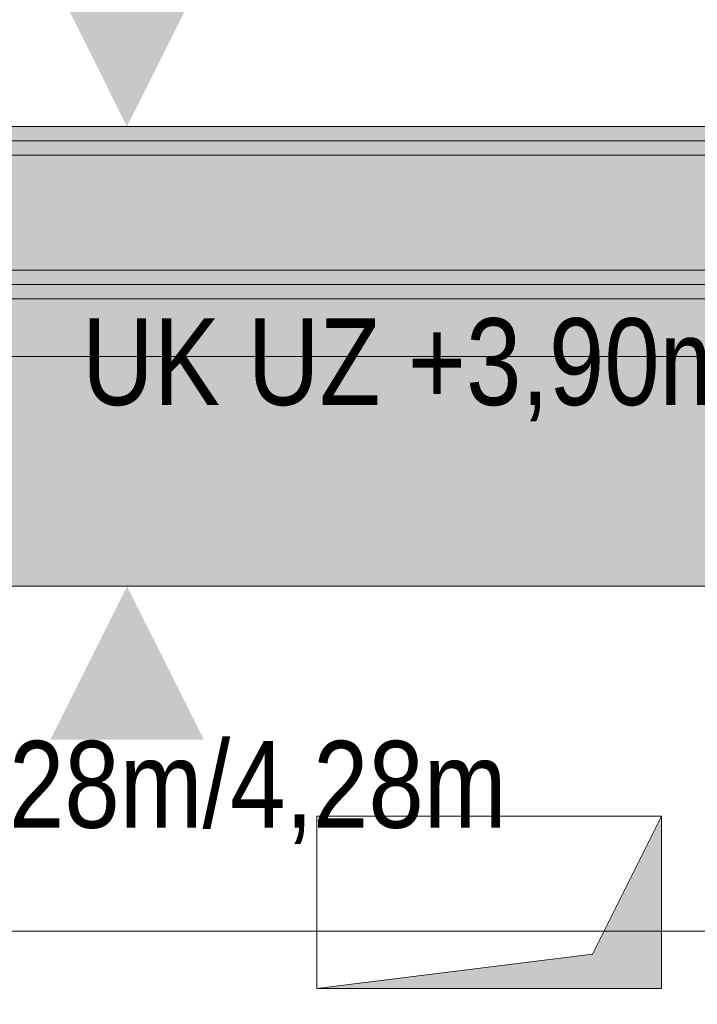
# Model space of a CAD drawing. Extents: x -720 to 300, y 62 to 1162.
# Tile 71 of 143: x -380 to -368, y 854 to 871. Entities that reach past the tile are written whole.
import ezdxf
from ezdxf.lldxf.tags import DXFTag

# ---------------------------------------------------------------- set-up
doc = ezdxf.new("R2010")
doc.units = 0
doc.layers.get('0').update_dxf_attribs({"lineweight": 13})
for name, color, linetype, lineweight, true_color in [('00 -Bauelemente -Dämmung innen', 7, 'Continuous', 9, 0xff7fe6), ('00 -Bauelemente -Gipskarton', 7, 'Continuous', 9, 0xff7fe6), ('00_Beschriftung UZ', 3, 'Continuous', 35, 0x00ff00), ('30 -34 Innenwände- 2 nichttragend', 7, 'Continuous', 18, 0xff7fe6), ('30 -35 Decken- 1 Konstruktion-Träger- Stahlbeton', 7, 'Continuous', 13, 0x33aa00), ('30 -35 Decken- 11 Durchbruch', 5, 'Continuous', 15, 0x0000ff), ('70 -76 Bemaßung- 2 Allgemein', 9, 'Continuous', 5, 0x808080), ('iwb_Schraffur_F90_feuerbestaendig', 1, 'Continuous', 13, 0xff0000), ('iwb_Schraffur_Unterzug', 7, 'Continuous', 5, 0xffffcc)]:
    doc.layers.add(name, color=color, linetype=linetype, lineweight=lineweight, true_color=true_color)
doc.layers.add('70 -71 Achsen- 1 Gebäudeachsen', color=7, linetype='STRICHPUNKT2-A06G94018I', lineweight=18)
doc.styles.get("Standard").update_dxf_attribs({"font": 'ARIALN.TTF'})
tags = doc.linetypes.add('fein_strichliert-A06G94028I', pattern=[4, 1, -2, 1]).pattern_tags.tags
tags[8:9] = [DXFTag(74, 4), DXFTag(75, 0), DXFTag(340, '0'), DXFTag(46, 0.0), DXFTag(50, 0.0), DXFTag(44, 0.0), DXFTag(45, 0.0)]
tags[6:7] = [DXFTag(74, 4), DXFTag(75, 0), DXFTag(340, '0'), DXFTag(46, 0.0), DXFTag(50, 0.0), DXFTag(44, 0.0), DXFTag(45, 0.0)]
tags[4:5] = [DXFTag(74, 4), DXFTag(75, 0), DXFTag(340, '0'), DXFTag(46, 0.0), DXFTag(50, 0.0), DXFTag(44, 0.0), DXFTag(45, 0.0)]
tags = doc.linetypes.add('STRICHPUNKT2-A06G94018I', pattern=[12.7, 6.35, -3.175, 0, -3.175]).pattern_tags.tags
tags[10:11] = [DXFTag(74, 4), DXFTag(75, 0), DXFTag(340, '0'), DXFTag(46, 0.0), DXFTag(50, 0.0), DXFTag(44, 0.0), DXFTag(45, 0.0)]
tags[8:9] = [DXFTag(74, 4), DXFTag(75, 0), DXFTag(340, '0'), DXFTag(46, 0.0), DXFTag(50, 0.0), DXFTag(44, 0.0), DXFTag(45, 0.0)]
tags[6:7] = [DXFTag(74, 4), DXFTag(75, 0), DXFTag(340, '0'), DXFTag(46, 0.0), DXFTag(50, 0.0), DXFTag(44, 0.0), DXFTag(45, 0.0)]
tags[4:5] = [DXFTag(74, 4), DXFTag(75, 0), DXFTag(340, '0'), DXFTag(46, 0.0), DXFTag(50, 0.0), DXFTag(44, 0.0), DXFTag(45, 0.0)]

# ---------------------------------------------------------------- blocks, each defined once
blk = doc.blocks.new('Referenz-A06G94038I')
at = {"layer": '00 -Bauelemente -Dämmung innen', "color": 0, "linetype": 'Continuous', "lineweight": -2, "ltscale": 0.13}
for p, q in [((-306.357, 868.912), (-450.357, 868.912)), ((-306.357, 866.912), (-450.357, 866.912))]:
    blk.add_line(p, q, dxfattribs=at)
at = {"layer": '00 -Bauelemente -Gipskarton', "color": 0, "linetype": 'Continuous', "lineweight": -2, "ltscale": 0.13}
for p, q in [((-306.357, 869.412), (-450.357, 869.412)), ((-306.357, 869.162), (-450.357, 869.162)), ((-306.357, 868.912), (-450.357, 868.912)), ((-306.357, 866.912), (-450.357, 866.912)), ((-306.357, 866.662), (-450.357, 866.662)), ((-306.357, 866.412), (-450.357, 866.412))]:
    blk.add_line(p, q, dxfattribs=at)
at = {"layer": '00_Beschriftung UZ', "color": 0, "linetype": 'Continuous', "lineweight": -2, "ltscale": 0.13}
for points in [[(-379.689, 872.083), (-378.357, 869.412), (-377.019, 872.081)], [(-379.689, 866.742), (-378.357, 869.412), (-377.019, 866.743)], [(-379.689, 864.083), (-378.357, 861.412), (-377.019, 864.081)], [(-379.689, 858.742), (-378.357, 861.412), (-377.019, 858.743)]]:
    blk.add_solid(points, dxfattribs=at)
at = {"layer": '30 -34 Innenwände- 2 nichttragend', "color": 0, "linetype": 'Continuous', "lineweight": -2, "ltscale": 0.13}
for p, q in [((-306.357, 869.412), (-450.357, 869.412)), ((-306.357, 866.412), (-450.357, 866.412))]:
    blk.add_line(p, q, dxfattribs=at)
at = {"layer": '30 -35 Decken- 1 Konstruktion-Träger- Stahlbeton', "color": 0, "linetype": 'fein_strichliert-A06G94028I', "lineweight": -2, "ltscale": 0.13}
for p, q in [((-682.362, 869.412), (-306.357, 869.412)), ((-682.362, 861.412), (-306.357, 861.412))]:
    blk.add_line(p, q, dxfattribs=at)
at = {"layer": '30 -35 Decken- 11 Durchbruch', "color": 0, "linetype": 'Continuous', "lineweight": -2, "ltscale": 0.13}
for p, q in [((-375.057, 854.412), (-375.057, 857.412)), ((-375.057, 857.412), (-369.057, 857.412)), ((-369.057, 857.412), (-370.257, 855.012)), ((-369.057, 854.412), (-369.057, 857.412)), ((-370.257, 855.012), (-375.057, 854.412)), ((-375.057, 854.412), (-369.057, 854.412))]:
    blk.add_line(p, q, dxfattribs=at)
at = {"layer": '30 -35 Decken- 11 Durchbruch', "color": 0, "lineweight": -2}
for points in [[(-369.057, 854.412), (-370.257, 855.012), (-369.057, 857.412)], [(-370.257, 854.412), (-375.057, 854.412), (-370.257, 855.012)], [(-370.257, 854.412), (-370.257, 855.012), (-369.057, 854.412)]]:
    blk.add_solid(points, dxfattribs=at)
at = {"layer": '70 -71 Achsen- 1 Gebäudeachsen', "color": 0, "linetype": 'STRICHPUNKT2-A06G94018I', "lineweight": -2, "ltscale": 0.13}
blk.add_line((-682.362, 865.412), (76.456, 865.412), dxfattribs=at)
at = {"layer": '70 -76 Bemaßung- 2 Allgemein', "color": 0, "linetype": 'Continuous', "lineweight": -2, "ltscale": 0.13}
blk.add_line((-307.418, 855.412), (-449.297, 855.412), dxfattribs=at)
at = {"layer": '00_Beschriftung UZ', "color": 0, "linetype": 'ByBlock', "lineweight": -2, "ltscale": 0.13, "char_height": 1.51033, "attachment_point": 1}
for s, insert in [('{\\fArial Narrow;UK UZ +3,90m/3,90m}', (-379.139, 866.075)), ('{\\fArial Narrow;UK RD +4,28m/4,28m}', (-388.723, 858.72))]:
    blk.add_mtext(s, dxfattribs=dict(at, insert=insert))
blk = doc.blocks.new('Referenz-A06G94058I')
at = {"layer": 'iwb_Schraffur_F90_feuerbestaendig', "linetype": 'Continuous', "ltscale": 0.13}
blk.add_hatch(color=256, dxfattribs=at).paths.add_polyline_path([(-567.956, 812.712), (-567.956, 817.712), (-514.856, 817.712), (-514.856, 869.412), (-303.156, 869.412), (-303.156, 870.812), (-301.556, 870.812), (-301.556, 869.412), (-298.356, 869.412), (-298.356, 866.412), (-301.356, 866.412), (-511.856, 866.412), (-511.856, 814.712), (-564.956, 814.712), (-564.956, 812.712)])
at = {"layer": 'iwb_Schraffur_Unterzug', "linetype": 'Continuous', "ltscale": 0.13}
for points in [[(-682.362, 869.412), (4.144, 869.412), (-682.362, 867.154)], [(-682.362, 867.154), (4.144, 869.412), (4.144, 861.412)], [(-682.362, 867.154), (4.144, 861.412), (-682.362, 863.67)], [(-682.362, 863.67), (4.144, 861.412), (-682.362, 861.412)]]:
    blk.add_solid(points, dxfattribs=at)

msp = doc.modelspace()

# ---------------------------------------------------------------- block references
at = {"color": 8, "lineweight": 13, "ltscale": 0.13, "true_color": 0x808080}
msp.add_blockref('Referenz-A06G94038I', (0, 0), dxfattribs=at)
at = {"color": 8, "lineweight": 25, "ltscale": 0.25, "true_color": 0x808080}
msp.add_blockref('Referenz-A06G94058I', (0, 0), dxfattribs=at)

doc.saveas('drawing.dxf')
